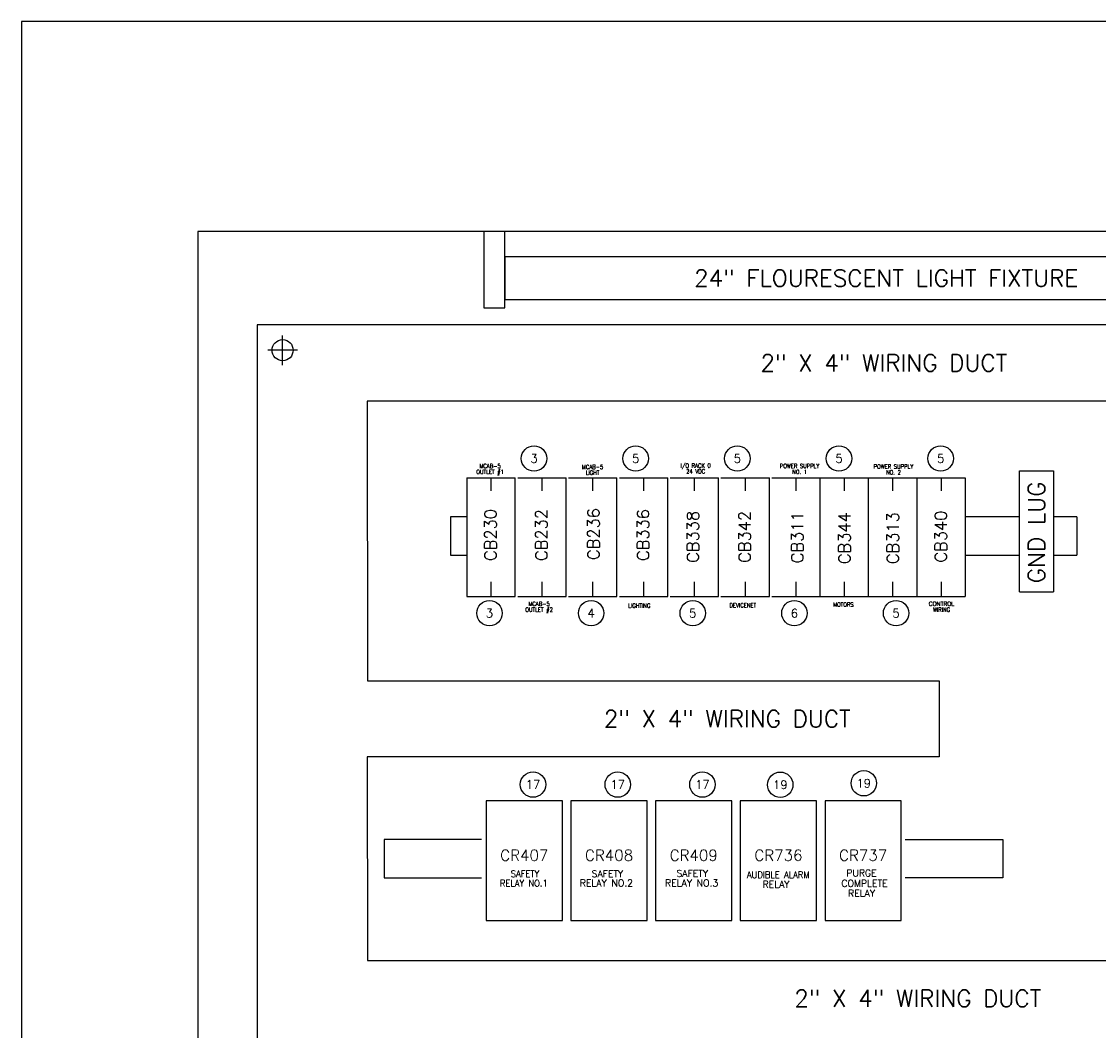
# Model space of a CAD drawing. Header units: inches. Extents: x 0 to 120, y 0 to 76.
# Tile 2 of 4: x 0 to 32, y 46 to 76. Entities that reach past the tile are written whole.
import ezdxf
from ezdxf.enums import TextEntityAlignment as Align

# ---------------------------------------------------------------- set-up
doc = ezdxf.new("R2010")
doc.units = ezdxf.units.IN
doc.header["$MEASUREMENT"] = 0
doc.linetypes.add('CENTER', pattern=[2, 1.25, -0.25, 0.25, -0.25])
for name, color, linetype in [('CL', 7, 'Continuous'), ('PBAL', 7, 'Continuous'), ('PDESC', 1, 'Continuous'), ('PITEM', 1, 'Continuous'), ('PSYMS', 7, 'Continuous'), ('PTAG', 30, 'Continuous')]:
    doc.layers.add(name, color=color, linetype=linetype)
doc.layers.add('Viewports', color=3, linetype='Continuous', plot=False)
doc.styles.add('LEGACY', font='romans.shx')
doc.styles.add('ROMANS', font='ROMANS.SHX')
doc.styles.add('WD', font='romans.shx')

# ---------------------------------------------------------------- blocks, each defined once
blk = doc.blocks.new('WD_PTAG')
at = {"style": 'LEGACY', "width": 0.9}
for tag, flags, p in [('P_TAG1', 8, (0, 0.202)), ('P_ITEM', 9, (0, 0.374)), ('DESC1', 8, (0, 0))]:
    blk.add_attdef(tag, text='', height=0.125, dxfattribs=dict(at, flags=flags)).set_placement(p, align=Align.CENTER)
at = {"style": 'LEGACY', "width": 0.7}
blk.add_attdef('LOC', text='', height=0.0625, dxfattribs=at).set_placement((0, 0.359), align=Align.CENTER)
at = {"style": 'LEGACY', "width": 0.9, "flags": 8}
blk.add_attdef('DESC2', text='', height=0.125, dxfattribs=at).set_placement((0.001, -0.047), align=Align.TOP_CENTER)
at = {"linetype": 'Continuous', "style": 'LEGACY', "flags": 1}
for tag, p in [('P_MFG', (-0.016, -0.297)), ('P_CAT', (-0.016, -0.231))]:
    blk.add_attdef(tag, text='', height=0.05, dxfattribs=at).set_placement(p, align=Align.MIDDLE)
at = {"linetype": 'Continuous', "style": 'LEGACY', "flags": 9}
for tag, p in [('WDBLKNAM', (-0.016, -0.197)), ('P_ASSYCODE', (-0.016, -0.344)), ('RATING10', (-0.016, -0.5)), ('RATING12', (-0.016, -0.516)), ('RATING11', (-0.016, -0.531)), ('RATING1', (-0.016, -0.359)), ('RATING2', (-0.016, -0.375)), ('RATING4', (-0.016, -0.391)), ('RATING3', (-0.016, -0.406)), ('RATING8', (-0.016, -0.422)), ('RATING7', (-0.016, -0.438)), ('RATING6', (-0.016, -0.453)), ('RATING5', (-0.016, -0.469)), ('RATING9', (-0.016, -0.484))]:
    blk.add_attdef(tag, text='', height=0.01, dxfattribs=at).set_placement(p, align=Align.CENTER)
blk = doc.blocks.new('PNLB56')
at = {"layer": 'PBAL'}
blk.add_circle((0, 0), 0.375, dxfattribs=at)
at = {"layer": 'PITEM', "style": 'LEGACY'}
blk.add_attdef('B_ITEM', text='', height=0.25, dxfattribs=at).set_placement((0, 0), align=Align.MIDDLE)
blk = doc.blocks.new('PNLB65')
at = {"layer": 'PBAL'}
blk.add_circle((0, 0), 0.375, dxfattribs=at)
at = {"layer": 'PITEM', "style": 'LEGACY'}
blk.add_attdef('B_ITEM', text='', height=0.25, dxfattribs=at).set_placement((0, 0), align=Align.MIDDLE)
blk = doc.blocks.new('PNLB74')
at = {"layer": 'PBAL'}
blk.add_circle((0, 0), 0.375, dxfattribs=at)
at = {"layer": 'PITEM', "style": 'LEGACY'}
blk.add_attdef('B_ITEM', text='', height=0.25, dxfattribs=at).set_placement((0, 0), align=Align.MIDDLE)
blk = doc.blocks.new('PNLB83')
at = {"layer": 'PBAL'}
blk.add_circle((0, 0), 0.375, dxfattribs=at)
at = {"layer": 'PITEM', "style": 'LEGACY'}
blk.add_attdef('B_ITEM', text='', height=0.25, dxfattribs=at).set_placement((0, 0), align=Align.MIDDLE)
blk = doc.blocks.new('PNLB92')
at = {"layer": 'PBAL'}
blk.add_circle((0, 0), 0.375, dxfattribs=at)
at = {"layer": 'PITEM', "style": 'LEGACY'}
blk.add_attdef('B_ITEM', text='', height=0.25, dxfattribs=at).set_placement((0, 0), align=Align.MIDDLE)
blk = doc.blocks.new('PNLBA1')
at = {"layer": 'PBAL'}
blk.add_circle((0, 0), 0.375, dxfattribs=at)
at = {"layer": 'PITEM', "style": 'LEGACY'}
blk.add_attdef('B_ITEM', text='', height=0.25, dxfattribs=at).set_placement((0, 0), align=Align.MIDDLE)
blk = doc.blocks.new('PNLBB0')
at = {"layer": 'PBAL'}
blk.add_circle((0, 0), 0.375, dxfattribs=at)
at = {"layer": 'PITEM', "style": 'LEGACY'}
blk.add_attdef('B_ITEM', text='', height=0.25, dxfattribs=at).set_placement((0, 0), align=Align.MIDDLE)
blk = doc.blocks.new('PNLBBF')
at = {"layer": 'PBAL'}
blk.add_circle((0, 0), 0.375, dxfattribs=at)
at = {"layer": 'PITEM', "style": 'LEGACY'}
blk.add_attdef('B_ITEM', text='', height=0.25, dxfattribs=at).set_placement((0, 0), align=Align.MIDDLE)
blk = doc.blocks.new('PNLBCE')
at = {"layer": 'PBAL'}
blk.add_circle((0, 0), 0.375, dxfattribs=at)
at = {"layer": 'PITEM', "style": 'LEGACY'}
blk.add_attdef('B_ITEM', text='', height=0.25, dxfattribs=at).set_placement((0, 0), align=Align.MIDDLE)
blk = doc.blocks.new('PNLBDD')
at = {"layer": 'PBAL'}
blk.add_circle((0, 0), 0.375, dxfattribs=at)
at = {"layer": 'PITEM', "style": 'LEGACY'}
blk.add_attdef('B_ITEM', text='', height=0.25, dxfattribs=at).set_placement((0, 0), align=Align.MIDDLE)
blk = doc.blocks.new('PNLCC5')
at = {"layer": 'PBAL'}
blk.add_circle((0, 0), 0.375, dxfattribs=at)
at = {"layer": 'PITEM', "style": 'LEGACY'}
blk.add_attdef('B_ITEM', text='', height=0.25, dxfattribs=at).set_placement((0, 0), align=Align.MIDDLE)
blk = doc.blocks.new('PNLCD4')
at = {"layer": 'PBAL'}
blk.add_circle((0, 0), 0.375, dxfattribs=at)
at = {"layer": 'PITEM', "style": 'LEGACY'}
blk.add_attdef('B_ITEM', text='', height=0.25, dxfattribs=at).set_placement((0, 0), align=Align.MIDDLE)
blk = doc.blocks.new('PNLCE3')
at = {"layer": 'PBAL'}
blk.add_circle((0, 0), 0.375, dxfattribs=at)
at = {"layer": 'PITEM', "style": 'LEGACY'}
blk.add_attdef('B_ITEM', text='', height=0.25, dxfattribs=at).set_placement((0, 0), align=Align.MIDDLE)
blk = doc.blocks.new('PNLCF2')
at = {"layer": 'PBAL'}
blk.add_circle((0, 0), 0.375, dxfattribs=at)
at = {"layer": 'PITEM', "style": 'LEGACY'}
blk.add_attdef('B_ITEM', text='', height=0.25, dxfattribs=at).set_placement((0, 0), align=Align.MIDDLE)
blk = doc.blocks.new('PNLD01')
at = {"layer": 'PBAL'}
blk.add_circle((0, 0), 0.375, dxfattribs=at)
at = {"layer": 'PITEM', "style": 'LEGACY'}
blk.add_attdef('B_ITEM', text='', height=0.25, dxfattribs=at).set_placement((0, 0), align=Align.MIDDLE)
blk = doc.blocks.new('ABCRA040')
for p, q in [((2.25, 3.53125), (0, 3.53125)), ((0, 3.53125), (0, 0)), ((2.25, 0), (2.25, 3.53125)), ((0, 0), (2.25, 0))]:
    blk.add_line(p, q)

msp = doc.modelspace()

# ---------------------------------------------------------------- linework, layer by layer
at = {"color": 4}
for p, q in [((56.829, 69.885), (5.204, 69.885)), ((5.204, 69.885), (5.204, 8.385)), ((54.454, 67.135), (6.954, 67.135)), ((6.954, 67.135), (6.954, 10.135)), ((54.454, 64.885), (10.204, 64.885)), ((10.204, 64.885), (10.21, 56.635)), ((10.21, 56.635), (27.081, 56.635)), ((27.081, 56.635), (27.081, 54.385)), ((10.204, 54.385), (10.206, 48.385)), ((27.081, 54.385), (10.204, 54.385)), ((10.206, 48.385), (54.454, 48.385))]:
    msp.add_line(p, q, dxfattribs=at)
for p, q in [((13.642, 69.885), (13.642, 67.635)), ((14.267, 67.635), (14.267, 69.885)), ((47.767, 69.135), (14.267, 69.135)), ((14.267, 69.135), (14.267, 67.885)), ((14.267, 67.885), (47.767, 67.885)), ((13.642, 67.635), (14.267, 67.635)), ((13.143, 62.619), (13.143, 59.119)), ((13.143, 62.619), (14.571, 62.619)), ((13.853, 62.619), (13.853, 62.236)), ((14.563, 62.619), (14.563, 59.119)), ((14.643, 62.619), (16.071, 62.619)), ((15.353, 62.619), (15.353, 62.236)), ((16.063, 62.619), (16.063, 59.119)), ((16.143, 62.619), (17.571, 62.619)), ((16.853, 62.619), (16.853, 62.236)), ((17.563, 62.619), (17.563, 59.119)), ((17.643, 62.619), (19.071, 62.619)), ((18.353, 62.619), (18.353, 62.236)), ((19.063, 62.619), (19.063, 59.119)), ((19.143, 62.619), (20.571, 62.619)), ((19.853, 62.619), (19.853, 62.236)), ((20.563, 62.619), (20.563, 59.119)), ((20.643, 62.619), (22.071, 62.619)), ((21.353, 62.619), (21.353, 62.236)), ((22.063, 62.619), (22.063, 59.119)), ((22.143, 62.619), (23.571, 62.619)), ((22.853, 62.619), (22.853, 62.236)), ((23.563, 62.619), (23.563, 59.119)), ((23.571, 62.619), (24.998, 62.619)), ((24.281, 62.619), (24.281, 62.236)), ((24.991, 62.619), (24.991, 59.119)), ((24.998, 62.619), (26.426, 62.619)), ((25.708, 62.619), (25.708, 62.236)), ((26.418, 62.619), (26.418, 59.119)), ((26.426, 62.619), (27.853, 62.619)), ((27.136, 62.619), (27.136, 62.236)), ((27.846, 62.619), (27.846, 59.119)), ((29.454, 59.26), (29.454, 62.823)), ((29.454, 62.823), (30.454, 62.823)), ((30.454, 62.823), (30.454, 59.26)), ((12.664, 61.467), (12.664, 60.342)), ((13.143, 61.467), (12.664, 61.467)), ((29.454, 61.467), (27.846, 61.467)), ((31.143, 61.467), (30.454, 61.467)), ((12.664, 60.342), (13.143, 60.342)), ((27.846, 60.342), (29.454, 60.342)), ((30.454, 60.342), (31.143, 60.342)), ((13.853, 59.549), (13.853, 59.119)), ((15.353, 59.549), (15.353, 59.119)), ((16.853, 59.549), (16.853, 59.119)), ((18.353, 59.549), (18.353, 59.119)), ((19.853, 59.549), (19.853, 59.119)), ((21.353, 59.549), (21.353, 59.119)), ((22.853, 59.549), (22.853, 59.119)), ((24.281, 59.549), (24.281, 59.119)), ((25.708, 59.549), (25.708, 59.119)), ((27.136, 59.549), (27.136, 59.119)), ((13.143, 59.119), (14.571, 59.119)), ((14.643, 59.119), (16.071, 59.119)), ((16.143, 59.119), (17.571, 59.119)), ((17.643, 59.119), (19.071, 59.119)), ((19.143, 59.119), (20.571, 59.119)), ((20.643, 59.119), (22.071, 59.119)), ((22.143, 59.119), (23.571, 59.119)), ((23.571, 59.119), (24.998, 59.119)), ((24.998, 59.119), (26.426, 59.119)), ((26.426, 59.119), (27.853, 59.119)), ((10.704, 51.948), (10.704, 50.823)), ((13.579, 51.948), (10.704, 51.948)), ((26.079, 51.948), (28.964, 51.948)), ((10.704, 50.823), (13.579, 50.823)), ((28.964, 50.823), (26.079, 50.823)), ((11.441, 48.385), (12.02, 48.385)), ((12.566, 48.385), (13.145, 48.385))]:
    msp.add_line(p, q)
msp.add_circle((7.704, 66.385), 0.312)
at = {"layer": 'CL', "linetype": 'CENTER'}
for p, q in [((7.704, 65.948), (7.704, 66.823)), ((8.142, 66.385), (7.267, 66.385))]:
    msp.add_line(p, q, dxfattribs=at)
at = {"layer": 'PSYMS'}
for p, q in [((31.143, 61.467), (31.143, 60.342)), ((29.454, 59.26), (30.454, 59.26)), ((28.964, 51.948), (28.964, 50.823))]:
    msp.add_line(p, q, dxfattribs=at)
at = {"layer": 'Viewports'}
msp.add_lwpolyline([(0, 0), (120, 0), (120, 76.08), (0, 76.08)], close=True, dxfattribs=at)

# ---------------------------------------------------------------- block references
at = {"layer": 'PBAL'}
for name, p, values in [('PNLB56', (15.125, 63.189), {'B_ITEM': '3'}), ('PNLB65', (18.125, 63.189), {'B_ITEM': '5'}), ('PNLB74', (21.125, 63.189), {'B_ITEM': '5'}), ('PNLB83', (24.125, 63.189), {'B_ITEM': '5'}), ('PNLB92', (27.125, 63.189), {'B_ITEM': '5'}), ('PNLBA1', (13.81, 58.626), {'B_ITEM': '3'}), ('PNLBB0', (16.81, 58.626), {'B_ITEM': '4'}), ('PNLBBF', (19.81, 58.626), {'B_ITEM': '5'}), ('PNLBCE', (22.81, 58.626), {'B_ITEM': '6'}), ('PNLBDD', (25.81, 58.626), {'B_ITEM': '5'}), ('PNLCC5', (15.095, 53.571), {'B_ITEM': '17'}), ('PNLCD4', (17.595, 53.571), {'B_ITEM': '17'}), ('PNLCE3', (20.095, 53.571), {'B_ITEM': '17'}), ('PNLCF2', (22.392, 53.565), {'B_ITEM': '19'}), ('PNLD01', (24.857, 53.609), {'B_ITEM': '19'})]:
    msp.add_blockref(name, p, dxfattribs=at).add_auto_attribs(values)
at = {"layer": 'PSYMS'}
ref = msp.add_blockref('WD_PTAG', (13.922, 63.999), dxfattribs=at)
ref.add_attrib('P_TAG1', 'CB230', dxfattribs={"layer": 'PTAG', "height": 0.35, "rotation": 90, "style": 'WD', "flags": 8}).set_placement((14.017, 60.933), align=Align.CENTER)
ref.add_attrib('DESC1', 'MCAB-5', dxfattribs={"layer": 'PDESC', "height": 0.125, "style": 'WD', "width": 0.9, "flags": 8}).set_placement((13.828, 62.905), align=Align.CENTER)
ref.add_attrib('DESC2', 'OUTLET #1', dxfattribs={"layer": 'PDESC', "height": 0.125, "style": 'WD', "width": 0.9, "flags": 8}).set_placement((13.829, 62.858), align=Align.TOP_CENTER)
ref = msp.add_blockref('WD_PTAG', (21.422, 65.999), dxfattribs=at)
ref.add_attrib('P_TAG1', 'CB236', dxfattribs={"layer": 'PTAG', "height": 0.35, "rotation": 90, "style": 'WD', "flags": 8}).set_placement((17.056, 60.961), align=Align.CENTER)
ref.add_attrib('DESC1', 'MCAB-5', dxfattribs={"layer": 'PDESC', "height": 0.125, "style": 'WD', "width": 0.9, "flags": 8}).set_placement((16.853, 62.879), align=Align.CENTER)
ref.add_attrib('DESC2', 'LIGHT', dxfattribs={"layer": 'PDESC', "height": 0.125, "style": 'WD', "width": 0.9, "flags": 8}).set_placement((16.854, 62.832), align=Align.TOP_CENTER)
ref = msp.add_blockref('WD_PTAG', (20.422, 63.999), dxfattribs=at)
ref.add_attrib('P_TAG1', 'CB338', dxfattribs={"layer": 'PTAG', "height": 0.35, "rotation": 90, "style": 'WD', "flags": 8}).set_placement((19.99, 60.879), align=Align.CENTER)
ref.add_attrib('DESC1', 'I/O RACK 0', dxfattribs={"layer": 'PDESC', "height": 0.125, "style": 'WD', "width": 0.9, "flags": 8}).set_placement((19.895, 62.918), align=Align.CENTER)
ref.add_attrib('DESC2', '24 VDC', dxfattribs={"layer": 'PDESC', "height": 0.125, "style": 'WD', "width": 0.9, "flags": 8}).set_placement((19.896, 62.871), align=Align.TOP_CENTER)
ref = msp.add_blockref('WD_PTAG', (22.922, 63.999), dxfattribs=at)
ref.add_attrib('P_TAG1', 'CB311', dxfattribs={"layer": 'PTAG', "height": 0.35, "rotation": 90, "style": 'WD', "flags": 8}).set_placement((23.071, 60.865), align=Align.CENTER)
ref.add_attrib('DESC1', 'POWER SUPPLY', dxfattribs={"layer": 'PDESC', "height": 0.125, "style": 'WD', "width": 0.9, "flags": 8}).set_placement((22.963, 62.905), align=Align.CENTER)
ref.add_attrib('DESC2', 'NO. 1', dxfattribs={"layer": 'PDESC', "height": 0.125, "style": 'WD', "width": 0.9, "flags": 8}).set_placement((22.964, 62.858), align=Align.TOP_CENTER)
ref = msp.add_blockref('WD_PTAG', (28.922, 63.999), dxfattribs=at)
ref.add_attrib('P_TAG1', 'CB313', dxfattribs={"layer": 'PTAG', "height": 0.35, "rotation": 90, "style": 'WD', "flags": 8}).set_placement((25.888, 60.84), align=Align.CENTER)
ref.add_attrib('DESC1', 'POWER SUPPLY', dxfattribs={"layer": 'PDESC', "height": 0.125, "style": 'WD', "width": 0.9, "flags": 8}).set_placement((25.732, 62.89), align=Align.CENTER)
ref.add_attrib('DESC2', 'NO. 2', dxfattribs={"layer": 'PDESC', "height": 0.125, "style": 'WD', "width": 0.9, "flags": 8}).set_placement((25.733, 62.843), align=Align.TOP_CENTER)
ref = msp.add_blockref('WD_PTAG', (15.422, 63.999), dxfattribs=at)
ref.add_attrib('P_TAG1', 'CB232', dxfattribs={"layer": 'PTAG', "height": 0.35, "rotation": 90, "style": 'WD', "flags": 8}).set_placement((15.517, 60.933), align=Align.CENTER)
ref.add_attrib('DESC1', 'MCAB-5', dxfattribs={"layer": 'PDESC', "height": 0.125, "style": 'WD', "width": 0.9, "flags": 8}).set_placement((15.274, 58.839), align=Align.CENTER)
ref.add_attrib('DESC2', 'OUTLET #2', dxfattribs={"layer": 'PDESC', "height": 0.125, "style": 'WD', "width": 0.9, "flags": 8}).set_placement((15.275, 58.792), align=Align.TOP_CENTER)
ref = msp.add_blockref('WD_PTAG', (18.422, 63.999), dxfattribs=at)
ref.add_attrib('P_TAG1', 'CB336', dxfattribs={"layer": 'PTAG', "height": 0.35, "rotation": 90, "style": 'WD', "flags": 8}).set_placement((18.517, 60.933), align=Align.CENTER)
ref.add_attrib('DESC1', 'LIGHTING', dxfattribs={"layer": 'PDESC', "height": 0.125, "style": 'WD', "width": 0.9, "flags": 8}).set_placement((18.233, 58.785), align=Align.CENTER)
ref = msp.add_blockref('WD_PTAG', (21.422, 63.999), dxfattribs=at)
ref.add_attrib('P_TAG1', 'CB342', dxfattribs={"layer": 'PTAG', "height": 0.35, "rotation": 90, "style": 'WD', "flags": 8}).set_placement((21.517, 60.879), align=Align.CENTER)
ref.add_attrib('DESC1', 'DEVICENET', dxfattribs={"layer": 'PDESC', "height": 0.125, "style": 'WD', "width": 0.9, "flags": 8}).set_placement((21.287, 58.799), align=Align.CENTER)
ref = msp.add_blockref('WD_PTAG', (26.422, 63.999), dxfattribs=at)
ref.add_attrib('P_TAG1', 'CB344', dxfattribs={"layer": 'PTAG', "height": 0.35, "rotation": 90, "style": 'WD', "flags": 8}).set_placement((24.463, 60.84), align=Align.CENTER)
ref.add_attrib('DESC1', 'MOTORS', dxfattribs={"layer": 'PDESC', "height": 0.125, "style": 'WD', "width": 0.9, "flags": 8}).set_placement((24.255, 58.819), align=Align.CENTER)
ref = msp.add_blockref('WD_PTAG', (27.306, 60.683), dxfattribs=at)
ref.add_attrib('P_TAG1', 'CB340', dxfattribs={"layer": 'PTAG', "height": 0.35, "rotation": 90, "style": 'WD', "flags": 8}).set_placement((27.306, 60.886), align=Align.CENTER)
ref.add_attrib('DESC1', 'CONTROL', dxfattribs={"layer": 'PDESC', "height": 0.125, "style": 'WD', "flags": 8}).set_placement((27.152, 58.841), align=Align.CENTER)
ref.add_attrib('DESC2', 'WIRING', dxfattribs={"layer": 'PDESC', "height": 0.125, "style": 'WD', "width": 0.9, "flags": 8}).set_placement((27.153, 58.794), align=Align.TOP_CENTER)
ref = msp.add_blockref('ABCRA040', (13.713, 49.556), dxfattribs=at)
ref.add_attrib('P_TAG1', 'CR407', dxfattribs={"layer": 'PTAG', "height": 0.325, "style": 'WD'}).set_placement((14.838, 51.322), align=Align.CENTER)
ref.add_attrib('DESC1', 'SAFETY', dxfattribs={"layer": 'PDESC', "height": 0.2, "style": 'WD', "width": 0.9}).set_placement((14.859, 50.838), align=Align.CENTER)
ref.add_attrib('DESC2', 'RELAY NO.1', dxfattribs={"layer": 'PDESC', "height": 0.2, "style": 'WD', "width": 0.9}).set_placement((14.825, 50.56), align=Align.CENTER)
ref = msp.add_blockref('ABCRA040', (16.213, 49.556), dxfattribs=at)
ref.add_attrib('P_TAG1', 'CR408', dxfattribs={"layer": 'PTAG', "height": 0.325, "style": 'WD'}).set_placement((17.338, 51.322), align=Align.CENTER)
ref.add_attrib('DESC1', 'SAFETY', dxfattribs={"layer": 'PDESC', "height": 0.2, "style": 'WD'}).set_placement((17.291, 50.84), align=Align.CENTER)
ref.add_attrib('DESC2', 'RELAY NO.2', dxfattribs={"layer": 'PDESC', "height": 0.2, "style": 'WD'}).set_placement((17.261, 50.568), align=Align.CENTER)
ref = msp.add_blockref('ABCRA040', (18.713, 49.556), dxfattribs=at)
ref.add_attrib('P_TAG1', 'CR409', dxfattribs={"layer": 'PTAG', "height": 0.325, "style": 'WD'}).set_placement((19.838, 51.322), align=Align.CENTER)
ref.add_attrib('DESC1', 'SAFETY', dxfattribs={"layer": 'PDESC', "height": 0.2, "style": 'WD'}).set_placement((19.797, 50.85), align=Align.CENTER)
ref.add_attrib('DESC2', 'RELAY NO.3', dxfattribs={"layer": 'PDESC', "height": 0.2, "style": 'WD'}).set_placement((19.777, 50.568), align=Align.CENTER)
ref = msp.add_blockref('ABCRA040', (21.213, 49.556), dxfattribs=at)
ref.add_attrib('P_TAG1', 'CR736', dxfattribs={"layer": 'PTAG', "height": 0.325, "style": 'WD'}).set_placement((22.338, 51.322), align=Align.CENTER)
ref.add_attrib('DESC1', 'AUDIBLE ALARM', dxfattribs={"layer": 'PDESC', "height": 0.2, "style": 'WD', "width": 0.9}).set_placement((22.333, 50.81), align=Align.CENTER)
ref.add_attrib('DESC2', 'RELAY', dxfattribs={"layer": 'PDESC', "height": 0.2, "style": 'WD'}).set_placement((22.269, 50.528), align=Align.CENTER)
ref = msp.add_blockref('ABCRA040', (23.713, 49.556), dxfattribs=at)
ref.add_attrib('P_TAG1', 'CR737', dxfattribs={"layer": 'PTAG', "height": 0.325, "style": 'WD'}).set_placement((24.838, 51.322), align=Align.CENTER)
ref.add_attrib('DESC1', 'PURGE', dxfattribs={"layer": 'PDESC', "height": 0.2, "style": 'WD'}).set_placement((24.789, 50.86), align=Align.CENTER)
ref.add_attrib('DESC2', 'COMPLETE', dxfattribs={"layer": 'PDESC', "height": 0.2, "style": 'WD'}).set_placement((24.879, 50.557), align=Align.CENTER)
ref.add_attrib('DESC3', 'RELAY', (24.394, 50.265), dxfattribs={"layer": 'PDESC', "height": 0.2, "style": 'WD'})

# ---------------------------------------------------------------- texts
at = {"style": 'ROMANS'}
for s, p in [('24" FLOURESCENT LIGHT FIXTURE', (25.517, 68.26)), ('2" X 4" WIRING DUCT', (25.451, 65.76)), ('2" X 4" WIRING DUCT', (20.828, 55.261)), ('2" X 4" WIRING DUCT', (26.451, 47.011))]:
    msp.add_text(s, height=0.5, dxfattribs=at).set_placement(p, align=Align.CENTER)
msp.add_text('GND LUG', height=0.5, rotation=90, dxfattribs=at).set_placement((30.204, 61.01), align=Align.CENTER)

doc.saveas('drawing.dxf')
